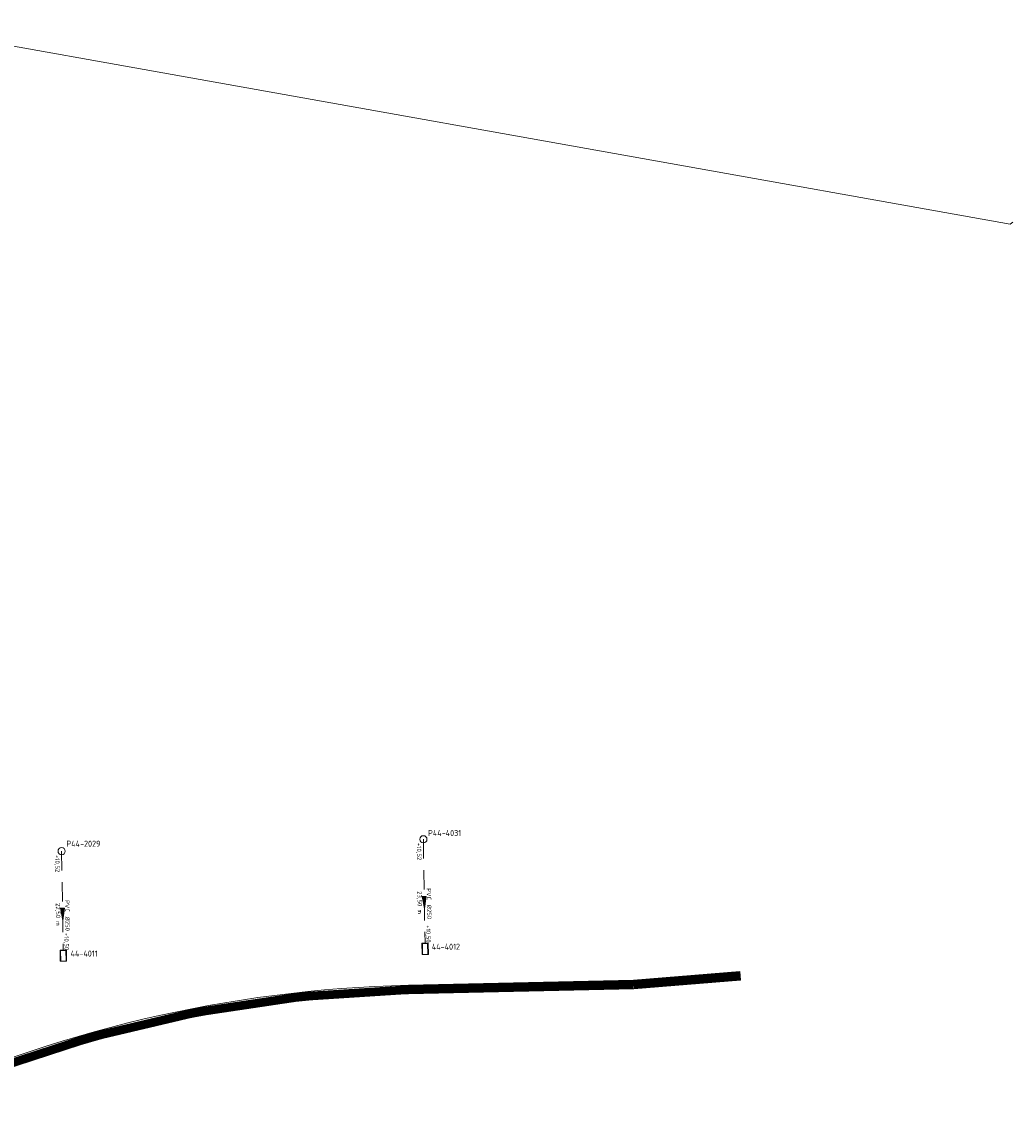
# Model space of a CAD drawing. Header units: metres. Extents: x 232906 to 233341, y 552983 to 553279.
# Tile 5 of 5: x 233136 to 233341, y 553027 to 553255. Entities that reach past the tile are written whole.
import ezdxf
from ezdxf.enums import TextEntityAlignment as Align
from ezdxf.lldxf.tags import DXFTag

# ---------------------------------------------------------------- set-up
doc = ezdxf.new("R2010")
doc.units = ezdxf.units.M
doc.linetypes.add('NLCS-HIDDEN', pattern=[4, 2, -2])
doc.linetypes.add('RI-HWA_PVC', pattern=[6.4, 4, -2.4])
doc.layers.add('B-WE-KL-TRACE-A', color=253, linetype='NLCS-HIDDEN', lineweight=35)
doc.layers.add('B-WE-KL-TRACE-G', color=251, linetype='Continuous', lineweight=18)
for name, color, linetype, lineweight, true_color in [('B-WE-RI-HWA_PUTNUMMER-S', 7, 'Continuous', 9, 0x50b9f7), ('B-WE-RI-HWA_STROOMRICHTING-S', 7, 'Continuous', 9, 0x50b9f7), ('B-WE-RI-HWA_TRANSPORTLEIDING_PVC_250-G', 7, 'RI-HWA_PVC', 18, 0x50b9f7), ('B-WE-RI-HWA_UITSTROOMBAK-S', 7, 'Continuous', 9, 0x50b9f7), ('B-WE-RI-PERSLEIDING_90-G', 6, 'RI-PERS', 9, 0xff00ff), ('N-WE-RI-HWA_RIOOLPUT_INSPECTIEPU-S', 7, 'Continuous', 9, 0x50b9f7)]:
    doc.layers.add(name, color=color, linetype=linetype, lineweight=lineweight, true_color=true_color)
doc.styles.add('NLCS-ISO', font='NLCS-ISO.ttf')
doc.styles.get("Standard").update_dxf_attribs({"font": 'arial.ttf'})
tags = doc.linetypes.add('RI-PERS', pattern='A,7,-2,["P",Standard,S=1.8,R=0,X=-0.5,Y=-0.9],-2,7,-2,[102,NLCS.SHX,S=1,R=180,X=0,Y=0],-2', length=22).pattern_tags.tags
tags[6] = DXFTag(74, 10)

# ---------------------------------------------------------------- blocks, each defined once
blk = doc.blocks.new('*U19')
at = {"ltscale": 0.1}
blk.add_hatch(color=256, dxfattribs=at).paths.add_polyline_path([(2.5, 0), (-2.5, 0.83), (-2.5, -0.83)])
at = {"ltscale": 0.1, "flags": 128}
blk.add_lwpolyline([(2.5, 0), (-2.5, 0.83), (-2.5, -0.83)], close=True, dxfattribs=at)
at = {"ltscale": 0.1, "style": 'NLCS-ISO'}
for tag, p in [('MAT', (-1, 0.5)), ('BOBL', (-17.45, -3.24))]:
    blk.add_attdef(tag, text='', height=1.8, dxfattribs=at).set_placement(p, align=Align.BOTTOM_RIGHT)
for tag, p in [('DIA', (1, 0.5)), ('BOBR', (7.67, 0))]:
    blk.add_attdef(tag, text='', height=1.8, dxfattribs=at).set_placement(p, align=Align.BOTTOM_LEFT)
blk.add_attdef('JVA', text='', height=1.8, dxfattribs=at).set_placement((0, -1), align=Align.TOP_CENTER)
blk = doc.blocks.new('*U20')
at = {"ltscale": 0.1}
blk.add_hatch(color=256, dxfattribs=at).paths.add_polyline_path([(2.5, 0), (-2.5, 0.83), (-2.5, -0.83)])
at = {"ltscale": 0.1, "flags": 128}
blk.add_lwpolyline([(2.5, 0), (-2.5, 0.83), (-2.5, -0.83)], close=True, dxfattribs=at)
at = {"ltscale": 0.1, "style": 'NLCS-ISO'}
for tag, p in [('MAT', (-1, 0.5)), ('BOBL', (-17.53, -3.24))]:
    blk.add_attdef(tag, text='', height=1.8, dxfattribs=at).set_placement(p, align=Align.BOTTOM_RIGHT)
for tag, p in [('DIA', (1, 0.5)), ('BOBR', (9.43, 0))]:
    blk.add_attdef(tag, text='', height=1.8, dxfattribs=at).set_placement(p, align=Align.BOTTOM_LEFT)
blk.add_attdef('JVA', text='', height=1.8, dxfattribs=at).set_placement((0, -1), align=Align.TOP_CENTER)
blk = doc.blocks.new('SRI-UITSTROOMBAK-SO')
at = {"color": 7}
for p, q in [((-3.3, 11.6), (3.2, 11.6)), ((-3.3, 0), (-3.3, 11.6)), ((-2.7, 0.5), (-2.7, 11.6)), ((2.8, 0.5), (2.8, 11.6)), ((3.2, 0), (3.2, 11.6)), ((-3.3, 0), (3.2, 0)), ((-2.7, 0.5), (2.8, 0.5))]:
    blk.add_line(p, q, dxfattribs=at)
at = {"flags": 128}
blk.add_lwpolyline([(-3.3, 11.6), (3.2, 11.6), (3.2, 0), (-3.3, 0)], close=True, dxfattribs=at)
blk = doc.blocks.new('N-SRI-PUT_HWA_KUNSTSTOF-SO')
blk.add_circle((0, 0), 1.5)
blk = doc.blocks.new('SRI-PUTNUMMER-SO')
at = {"ltscale": 0.1, "style": 'NLCS-ISO'}
blk.add_attdef('PUTNR', text='', height=1.75, dxfattribs=at).set_placement((0, 3.52), align=Align.MIDDLE_CENTER)

msp = doc.modelspace()

# ---------------------------------------------------------------- linework, layer by layer
at = {"layer": 'B-WE-KL-TRACE-A', "const_width": 1.8, "flags": 128}
msp.add_lwpolyline([(233109.74, 553230.87), (233090.78, 553149.82, 0.032772), (233084.72, 553113.28, 0.024313), (233084.08, 553100.39, 0.032341), (233085.04, 553085.2, 0.007641), (233085.55, 553081.63, -0.135335), (233084.08, 553068.43, 0.19991), (233084.37, 553049.21, 0.028349), (233090.89, 553036.24, 0.003819), (233091.88, 553034.55, 0.386015), (233108.72, 553029.42, -0.104965), (233215.79, 553054.69, -0.000052), (233262.45, 553055.75), (233284.54, 553057.52)], format="xyb", dxfattribs=at)
at = {"layer": 'B-WE-KL-TRACE-G', "ltscale": 0.5, "flags": 128}
msp.add_lwpolyline([(233108.34, 553030.23, -0.105018), (233215.77, 553055.59), (233262.4, 553056.64), (233284.47, 553058.42), (233284.62, 553056.63), (233262.49, 553054.85), (233215.81, 553053.79, 0.105018), (233109.11, 553028.61, -0.386034)], format="xyb", dxfattribs=at)
at = {"layer": 'B-WE-RI-HWA_TRANSPORTLEIDING_PVC_250-G'}
for p, q in [((233218.86, 553085.84), (233219.21, 553064.31)), ((233143.9, 553083.38), (233144.24, 553062.89))]:
    msp.add_line(p, q, dxfattribs=at)
at = {"layer": 'B-WE-RI-PERSLEIDING_90-G', "flags": 128}
msp.add_lwpolyline([(233105.98, 553255.19), (233340.48, 553213.29), (233341.06, 553213.7)], dxfattribs=at)

# ---------------------------------------------------------------- block references
at = {"layer": 'B-WE-RI-HWA_PUTNUMMER-S', "transparency": 33554687}
ref = msp.add_blockref('SRI-PUTNUMMER-SO', (233225.07, 553081.85), dxfattribs=dict(at, xscale=0.5, yscale=0.5, zscale=0.5))
ref.add_attrib('PUTNR', 'P44-4031', dxfattribs={"layer": '0', "ltscale": 0.1, "height": 1.25, "style": 'NLCS-ISO'}).set_placement((233223.27, 553087.14), align=Align.MIDDLE_CENTER)
ref = msp.add_blockref('SRI-PUTNUMMER-SO', (233150.21, 553079.64), dxfattribs=dict(at, xscale=0.5, yscale=0.5, zscale=0.5))
ref.add_attrib('PUTNR', 'P44-2029', dxfattribs={"layer": '0', "ltscale": 0.1, "height": 1.25, "style": 'NLCS-ISO'}).set_placement((233148.41, 553084.93), align=Align.MIDDLE_CENTER)
ref = msp.add_blockref('SRI-PUTNUMMER-SO', (233225.34, 553058.29), dxfattribs=dict(at, xscale=0.5, yscale=0.5, zscale=0.5))
ref.add_attrib('PUTNR', '44-4012', dxfattribs={"layer": '0', "ltscale": 0.1, "height": 1.25, "style": 'NLCS-ISO'}).set_placement((233223.54, 553063.58), align=Align.MIDDLE_CENTER)
ref = msp.add_blockref('SRI-PUTNUMMER-SO', (233150.35, 553056.87), dxfattribs=dict(at, xscale=0.5, yscale=0.5, zscale=0.5))
ref.add_attrib('PUTNR', '44-4011', dxfattribs={"layer": '0', "ltscale": 0.1, "height": 1.25, "style": 'NLCS-ISO'}).set_placement((233148.56, 553062.17), align=Align.MIDDLE_CENTER)
at = {"layer": 'B-WE-RI-HWA_STROOMRICHTING-S', "xscale": 0.4999999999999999, "yscale": 0.4999999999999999, "zscale": 0.4999999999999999, "rotation": 270.9409018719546}
for name, p, values in [('*U20', (233219.08, 553072.75), {'MAT': 'PVC', 'DIA': '%%c250', 'JVA': '23,50 m', 'BOBL': '+10,52', 'BOBR': '+10,50'}), ('*U19', (233144.12, 553070.3), {'MAT': 'PVC', 'DIA': '%%c250', 'JVA': '22,50 m', 'BOBL': '+10,52', 'BOBR': '+10,50'})]:
    msp.add_blockref(name, p, dxfattribs=at).add_auto_attribs(values)
at = {"layer": 'B-WE-RI-HWA_UITSTROOMBAK-S', "xscale": 0.2, "yscale": 0.2, "rotation": 180.9409018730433}
for p in [(233219.21, 553064.31), (233144.23, 553062.89)]:
    msp.add_blockref('SRI-UITSTROOMBAK-SO', p, dxfattribs=at)
at = {"layer": 'N-WE-RI-HWA_RIOOLPUT_INSPECTIEPU-S', "transparency": 33554687, "xscale": 0.5, "yscale": 0.5, "zscale": 0.5, "rotation": 199.6485800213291}
for p in [(233218.86, 553085.84), (233143.9, 553083.38)]:
    msp.add_blockref('N-SRI-PUT_HWA_KUNSTSTOF-SO', p, dxfattribs=at)

doc.saveas('drawing.dxf')
